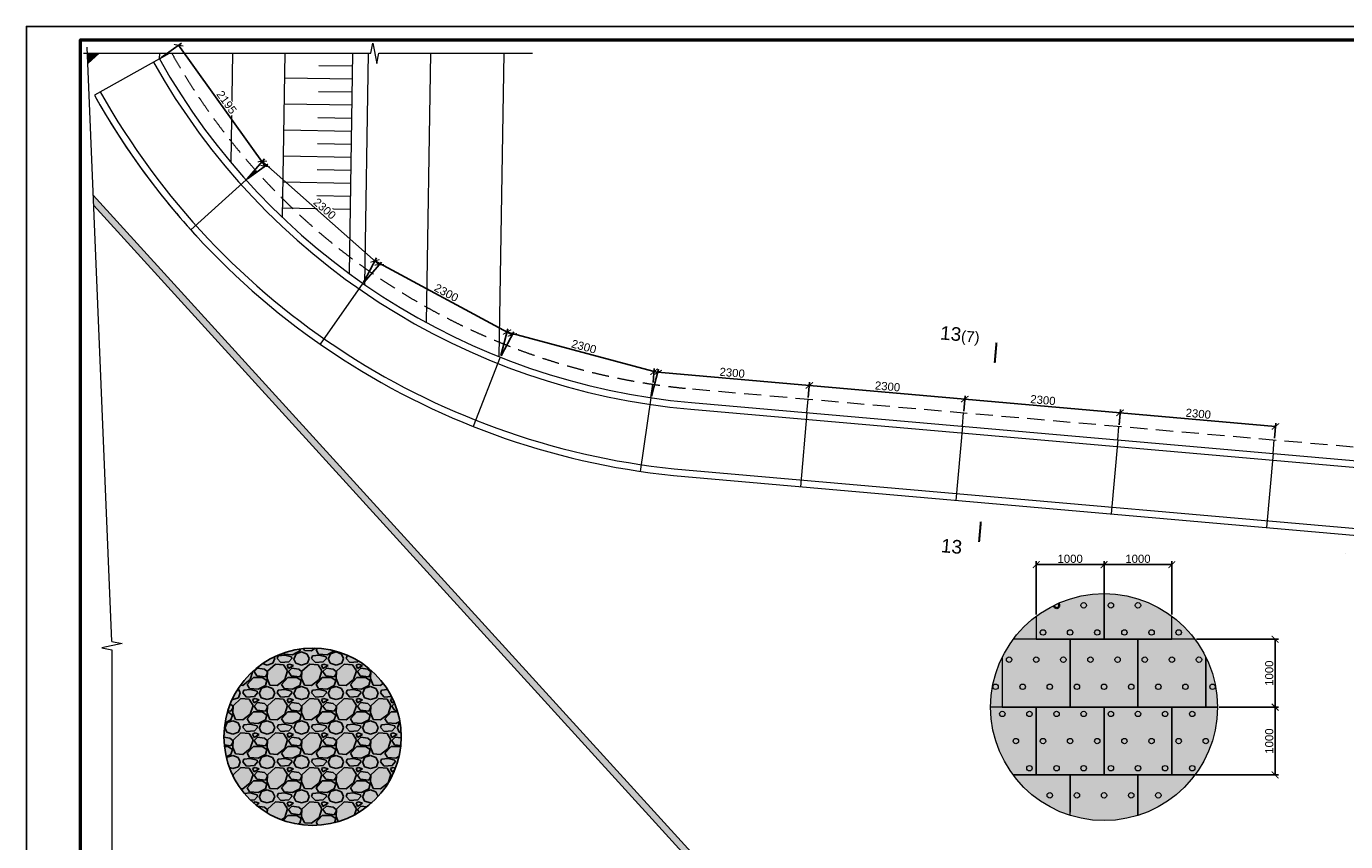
# Model space of a CAD drawing. Header units: millimetres. Extents: x -103517 to 366304, y 155051 to 387784.
# Tile 3 of 15: x 25423 to 74056, y 357753 to 387784. Entities that reach past the tile are written whole.
import ezdxf
from ezdxf.enums import TextEntityAlignment as Align

# ---------------------------------------------------------------- set-up
doc = ezdxf.new("R2010")
doc.units = ezdxf.units.MM
doc.header["$LTSCALE"] = 5
doc.linetypes.add('HIDDEN', pattern=[9.525, 6.35, -3.175])
for name, color, linetype, lineweight in [('_0', 7, 'Continuous', 0), ('Бетон', 7, 'Continuous', 35), ('текст', 7, 'Continuous', 25)]:
    doc.layers.add(name, color=color, linetype=linetype, lineweight=lineweight)
doc.layers.add('Размеры', color=7, linetype='Continuous')
doc.layers.add('штамп(текст)', color=7, linetype='Continuous')
doc.styles.add('arial', font='arial.ttf')
doc.styles.get("Standard").update_dxf_attribs({"font": 'arial.ttf'})
doc.styles.add('аrial', font='arial.ttf')
doc.dimstyles.new('400', dxfattribs={"dimscale": 100, "dimtxt": 3, "dimasz": 2.5, "dimexe": 1.25, "dimexo": 0.625, "dimtad": 1, "dimdec": 0, "dimlfac": 4, "dimtxsty": 'arial', "dimblk": 'ARCHTICK', "dimcen": 2.5, "dimadec": 0, "dimazin": 0, "dimtfac": 1, "dimtdec": 0, "dimtmove": 1, "dimatfit": 3, "dimldrblk": 'ARCHTICK', "dimfxl": 1, "dimtfill": 1, "dimarcsym": 0})

# ---------------------------------------------------------------- blocks, each defined once
blk = doc.blocks.new('_ArchTick')
at = {"color": 0, "linetype": 'ByBlock', "const_width": 0.15}
blk.add_lwpolyline([(-0.5, -0.5), (0.5, 0.5)], dxfattribs=at)
blk = doc.blocks.new('*D112')
at = {"layer": 'Defpoints', "color": 0, "transparency": 16777216}
for p in [(70871, 362707), (71457, 362707), (66401, 360207)]:
    blk.add_point(p, dxfattribs=at)
at = {"layer": 'Размеры', "color": 0, "lineweight": -2, "transparency": 16777216}
for p, q in [((70933, 362707), (71582, 362707)), ((71457, 360207), (71457, 362707)), ((66464, 360207), (71582, 360207))]:
    blk.add_line(p, q, dxfattribs=at)
at = {"layer": 'Размеры', "color": 0, "lineweight": -2, "transparency": 16777216, "xscale": 250, "yscale": 250, "zscale": 250}
for p, rotation in [((71457, 362707), 90), ((71457, 360207), 270)]:
    blk.add_blockref('_ArchTick', p, dxfattribs=dict(at, rotation=rotation))
at = {"layer": 'Размеры', "color": 0, "transparency": 16777216, "insert": (71241, 361457), "char_height": 300, "attachment_point": 5, "rotation": 90, "style": 'arial', "bg_fill": 3, "box_fill_scale": 1.1, "bg_fill_color": 256, "bg_fill_true_color": 13158600, "bg_fill_transparency": 0}
blk.add_mtext('1000', dxfattribs=at)
blk = doc.blocks.new('*D100')
at = {"layer": 'Defpoints', "color": 0, "transparency": 16777216}
for p in [(68501, 365207), (71457, 365207), (69331, 362707)]:
    blk.add_point(p, dxfattribs=at)
at = {"layer": 'Размеры', "color": 0, "lineweight": -2, "transparency": 16777216}
for p, q in [((68564, 365207), (71582, 365207)), ((71457, 362707), (71457, 365207)), ((69394, 362707), (71582, 362707))]:
    blk.add_line(p, q, dxfattribs=at)
at = {"layer": 'Размеры', "color": 0, "lineweight": -2, "transparency": 16777216, "xscale": 250, "yscale": 250, "zscale": 250}
for p, rotation in [((71457, 365207), 90), ((71457, 362707), 270)]:
    blk.add_blockref('_ArchTick', p, dxfattribs=dict(at, rotation=rotation))
at = {"layer": 'Размеры', "color": 0, "transparency": 16777216, "insert": (71241, 363957), "char_height": 300, "attachment_point": 5, "rotation": 90, "style": 'arial', "bg_fill": 3, "box_fill_scale": 1.1, "bg_fill_color": 256, "bg_fill_true_color": 13158600, "bg_fill_transparency": 0}
blk.add_mtext('1000', dxfattribs=at)
blk = doc.blocks.new('*U115')
blk.add_lwpolyline([(5, -5), (-1256, -5), (-1256, 589), (5, 589)], close=True)
at = {"lineweight": 50}
blk.add_lwpolyline([(0, 0), (-1236, 0), (-1236, 584), (0, 584)], close=True, dxfattribs=at)
at = {"style": 'arial'}
blk.add_attdef('ФОРМАТ', (-36, -3.63), '', height=2.5, dxfattribs=at)
at = {"layer": 'штамп(текст)', "style": 'arial', "flags": 4}
for tag, height, p in [('Номер', 5, (-60.62, 47.59)), ('Стадия', 3.5, (-42.7, 18.69)), ('Лист', 3.5, (-27.97, 18.69)), ('Листов', 3.5, (-9.45, 18.69)), ('Отдел', 1.8, (-23.21, 1.04)), ('Год', 1.8, (-6.88, 1.05))]:
    blk.add_attdef(tag, text='', height=height, dxfattribs=at).set_placement(p, align=Align.CENTER)
at = {"layer": 'штамп(текст)', "lineweight": 30, "flags": 104}
blk.add_attdef('Объект', text='', height=3.5, dxfattribs=at).set_placement((-60.79, 39.49), align=Align.TOP_CENTER)
at = {"layer": 'штамп(текст)', "style": 'arial', "flags": 4}
for tag, p in [('Разраб', (-164.12, 26.34)), ('Пров', (-164.12, 21.4)), ('Утвердил1', (-184.87, 11.1)), ('Нач.отд', (-164.12, 10.85)), ('Нк', (-164.12, 6.4)), ('Утвердил', (-184.87, 0.96)), ('ФИО_утв', (-164.12, 1.09))]:
    blk.add_attdef(tag, p, '', height=2.5, dxfattribs=at)
at = {"layer": 'штамп(текст)', "lineweight": 30, "flags": 104}
for tag, p in [('Комплект', (-84.04, 22.95)), ('НазваниеЛиста', (-84.91, 8.24))]:
    blk.add_attdef(tag, text='', height=3.5, dxfattribs=at).set_placement(p, align=Align.MIDDLE_CENTER)
blk = doc.blocks.new('*D110')
at = {"layer": 'Defpoints', "color": 0, "transparency": 16777216}
for p in [(65151, 367955), (62651, 366057), (65151, 366057)]:
    blk.add_point(p, dxfattribs=at)
at = {"layer": 'Размеры', "color": 0, "lineweight": -2, "transparency": 16777216}
for p, q in [((62651, 366119), (62651, 368080)), ((62651, 367955), (65151, 367955)), ((65151, 366119), (65151, 368080))]:
    blk.add_line(p, q, dxfattribs=at)
at = {"layer": 'Размеры', "color": 0, "lineweight": -2, "transparency": 16777216, "xscale": 250, "yscale": 250, "zscale": 250, "rotation": 180}
blk.add_blockref('_ArchTick', (62651, 367955), dxfattribs=at)
at = {"layer": 'Размеры', "color": 0, "lineweight": -2, "transparency": 16777216, "xscale": 250, "yscale": 250, "zscale": 250}
blk.add_blockref('_ArchTick', (65151, 367955), dxfattribs=at)
at = {"layer": 'Размеры', "color": 0, "transparency": 16777216, "insert": (63901, 368170), "char_height": 300, "attachment_point": 5, "style": 'arial', "bg_fill": 3, "box_fill_scale": 1.1, "bg_fill_color": 256, "bg_fill_true_color": 13158600, "bg_fill_transparency": 0}
blk.add_mtext('1000', dxfattribs=at)
blk = doc.blocks.new('*D111')
at = {"layer": 'Defpoints', "color": 0, "transparency": 16777216}
for p in [(67651, 367955), (65151, 366887), (67651, 366057)]:
    blk.add_point(p, dxfattribs=at)
at = {"layer": 'Размеры', "color": 0, "lineweight": -2, "transparency": 16777216}
for p, q in [((65151, 366949), (65151, 368080)), ((65151, 367955), (67651, 367955)), ((67651, 366119), (67651, 368080))]:
    blk.add_line(p, q, dxfattribs=at)
at = {"layer": 'Размеры', "color": 0, "lineweight": -2, "transparency": 16777216, "xscale": 250, "yscale": 250, "zscale": 250, "rotation": 180}
blk.add_blockref('_ArchTick', (65151, 367955), dxfattribs=at)
at = {"layer": 'Размеры', "color": 0, "lineweight": -2, "transparency": 16777216, "xscale": 250, "yscale": 250, "zscale": 250}
blk.add_blockref('_ArchTick', (67651, 367955), dxfattribs=at)
at = {"layer": 'Размеры', "color": 0, "transparency": 16777216, "insert": (66401, 368170), "char_height": 300, "attachment_point": 5, "style": 'arial', "bg_fill": 3, "box_fill_scale": 1.1, "bg_fill_color": 256, "bg_fill_true_color": 13158600, "bg_fill_transparency": 0}
blk.add_mtext('1000', dxfattribs=at)
blk = doc.blocks.new('*D106')
at = {"layer": 'Defpoints', "color": 0, "transparency": 16777216}
for p in [(65743, 373551), (65699, 373050), (71427, 372549)]:
    blk.add_point(p, dxfattribs=at)
at = {"layer": 'Размеры', "color": 0, "lineweight": -2, "transparency": 16777216}
for p, q in [((65704, 373112), (65754, 373675)), ((71471, 373048), (65743, 373551)), ((71432, 372611), (71482, 373172))]:
    blk.add_line(p, q, dxfattribs=at)
at = {"layer": 'Размеры', "color": 0, "lineweight": -2, "transparency": 16777216, "xscale": 250, "yscale": 250, "zscale": 250}
for p, rotation in [((65743, 373551), 174.9807789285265), ((71471, 373048), 354.9807789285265)]:
    blk.add_blockref('_ArchTick', p, dxfattribs=dict(at, rotation=rotation))
at = {"layer": 'Размеры', "color": 0, "transparency": 16777216, "insert": (68626, 373514), "char_height": 300, "attachment_point": 5, "rotation": 354.9808, "style": 'arial', "bg_fill": 3, "box_fill_scale": 1.1, "bg_fill_color": 256, "bg_fill_true_color": 13158600, "bg_fill_transparency": 0}
blk.add_mtext('2300', dxfattribs=at)
blk = doc.blocks.new('*D107')
at = {"layer": 'Defpoints', "color": 0, "transparency": 16777216}
for p in [(60015, 374054), (59971, 373551), (65699, 373050)]:
    blk.add_point(p, dxfattribs=at)
at = {"layer": 'Размеры', "color": 0, "lineweight": -2, "transparency": 16777216}
for p, q in [((59976, 373613), (60026, 374178)), ((65743, 373551), (60015, 374054)), ((65704, 373112), (65754, 373675))]:
    blk.add_line(p, q, dxfattribs=at)
at = {"layer": 'Размеры', "color": 0, "lineweight": -2, "transparency": 16777216, "xscale": 250, "yscale": 250, "zscale": 250}
for p, rotation in [((60015, 374054), 174.9807789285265), ((65743, 373551), 354.9807789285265)]:
    blk.add_blockref('_ArchTick', p, dxfattribs=dict(at, rotation=rotation))
at = {"layer": 'Размеры', "color": 0, "transparency": 16777216, "insert": (62898, 374017), "char_height": 300, "attachment_point": 5, "rotation": 354.9808, "style": 'arial', "bg_fill": 3, "box_fill_scale": 1.1, "bg_fill_color": 256, "bg_fill_true_color": 13158600, "bg_fill_transparency": 0}
blk.add_mtext('2300', dxfattribs=at)
blk = doc.blocks.new('*D108')
at = {"layer": 'Defpoints', "color": 0, "transparency": 16777216}
for p in [(54287, 374557), (54243, 374052), (59971, 373551)]:
    blk.add_point(p, dxfattribs=at)
at = {"layer": 'Размеры', "color": 0, "lineweight": -2, "transparency": 16777216}
for p, q in [((54248, 374115), (54298, 374681)), ((60015, 374054), (54287, 374557)), ((59976, 373613), (60026, 374178))]:
    blk.add_line(p, q, dxfattribs=at)
at = {"layer": 'Размеры', "color": 0, "lineweight": -2, "transparency": 16777216, "xscale": 250, "yscale": 250, "zscale": 250}
for p, rotation in [((54287, 374557), 174.9807789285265), ((60015, 374054), 354.9807789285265)]:
    blk.add_blockref('_ArchTick', p, dxfattribs=dict(at, rotation=rotation))
at = {"layer": 'Размеры', "color": 0, "transparency": 16777216, "insert": (57170, 374520), "char_height": 300, "attachment_point": 5, "rotation": 354.9808, "style": 'arial', "bg_fill": 3, "box_fill_scale": 1.1, "bg_fill_color": 256, "bg_fill_true_color": 13158600, "bg_fill_transparency": 0}
blk.add_mtext('2300', dxfattribs=at)
blk = doc.blocks.new('*D96')
at = {"layer": 'Defpoints', "color": 0, "transparency": 16777216}
for p in [(48559, 375060), (48519, 374600), (54243, 374054)]:
    blk.add_point(p, dxfattribs=at)
at = {"layer": 'Размеры', "color": 0, "lineweight": -2, "transparency": 16777216}
for p, q in [((48524, 374662), (48570, 375184)), ((54287, 374557), (48559, 375060)), ((54248, 374116), (54298, 374681))]:
    blk.add_line(p, q, dxfattribs=at)
at = {"layer": 'Размеры', "color": 0, "lineweight": -2, "transparency": 16777216, "xscale": 250, "yscale": 250, "zscale": 250}
for p, rotation in [((48559, 375060), 174.9807789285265), ((54287, 374557), 354.9807789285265)]:
    blk.add_blockref('_ArchTick', p, dxfattribs=dict(at, rotation=rotation))
at = {"layer": 'Размеры', "color": 0, "transparency": 16777216, "insert": (51442, 375023), "char_height": 300, "attachment_point": 5, "rotation": 354.9808, "style": 'arial', "bg_fill": 3, "box_fill_scale": 1.1, "bg_fill_color": 256, "bg_fill_true_color": 13158600, "bg_fill_transparency": 0}
blk.add_mtext('2300', dxfattribs=at)
blk = doc.blocks.new('*D109')
at = {"layer": 'Defpoints', "color": 0, "transparency": 16777216}
for p in [(43144, 376525), (42894, 375598), (48447, 374105)]:
    blk.add_point(p, dxfattribs=at)
at = {"layer": 'Размеры', "color": 0, "lineweight": -2, "transparency": 16777216}
for p, q in [((42910, 375658), (43176, 376646)), ((48696, 375032), (43144, 376525)), ((48463, 374165), (48729, 375153))]:
    blk.add_line(p, q, dxfattribs=at)
at = {"layer": 'Размеры', "color": 0, "lineweight": -2, "transparency": 16777216, "xscale": 250, "yscale": 250, "zscale": 250}
for p, rotation in [((43144, 376525), 164.9505148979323), ((48696, 375032), 344.9505148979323)]:
    blk.add_blockref('_ArchTick', p, dxfattribs=dict(at, rotation=rotation))
at = {"layer": 'Размеры', "color": 0, "transparency": 16777216, "insert": (45976, 375987), "char_height": 300, "attachment_point": 5, "rotation": 344.9505, "style": 'arial', "bg_fill": 3, "box_fill_scale": 1.1, "bg_fill_color": 256, "bg_fill_true_color": 13158600, "bg_fill_transparency": 0}
blk.add_mtext('2300', dxfattribs=at)
blk = doc.blocks.new('*D103')
at = {"layer": 'Defpoints', "color": 0, "transparency": 16777216}
for p in [(38272, 379144), (37830, 378321), (42894, 375598)]:
    blk.add_point(p, dxfattribs=at)
at = {"layer": 'Размеры', "color": 0, "lineweight": -2, "transparency": 16777216}
for p, q in [((37859, 378376), (38331, 379254)), ((43337, 376421), (38272, 379144)), ((42924, 375653), (43396, 376531))]:
    blk.add_line(p, q, dxfattribs=at)
at = {"layer": 'Размеры', "color": 0, "lineweight": -2, "transparency": 16777216, "xscale": 250, "yscale": 250, "zscale": 250}
for p, rotation in [((38272, 379144), 151.7399219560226), ((43337, 376421), 331.7399219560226)]:
    blk.add_blockref('_ArchTick', p, dxfattribs=dict(at, rotation=rotation))
at = {"layer": 'Размеры', "color": 0, "transparency": 16777216, "insert": (40907, 377972), "char_height": 300, "attachment_point": 5, "rotation": 331.7399, "style": 'arial', "bg_fill": 3, "box_fill_scale": 1.1, "bg_fill_color": 256, "bg_fill_true_color": 13158600, "bg_fill_transparency": 0}
blk.add_mtext('2300', dxfattribs=at)
blk = doc.blocks.new('*D104')
at = {"layer": 'Defpoints', "color": 0, "transparency": 16777216}
for p in [(34122, 382809), (33520, 382127), (37830, 378321)]:
    blk.add_point(p, dxfattribs=at)
at = {"layer": 'Размеры', "color": 0, "lineweight": -2, "transparency": 16777216}
for p, q in [((33561, 382174), (34205, 382902)), ((38432, 379003), (34122, 382809)), ((37871, 378367), (38515, 379096))]:
    blk.add_line(p, q, dxfattribs=at)
at = {"layer": 'Размеры', "color": 0, "lineweight": -2, "transparency": 16777216, "xscale": 250, "yscale": 250, "zscale": 250}
for p, rotation in [((34122, 382809), 138.551513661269), ((38432, 379003), 318.551513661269)]:
    blk.add_blockref('_ArchTick', p, dxfattribs=dict(at, rotation=rotation))
at = {"layer": 'Размеры', "color": 0, "transparency": 16777216, "insert": (36420, 381067), "char_height": 300, "attachment_point": 5, "rotation": 318.5515, "style": 'arial', "bg_fill": 3, "box_fill_scale": 1.1, "bg_fill_color": 256, "bg_fill_true_color": 13158600, "bg_fill_transparency": 0}
blk.add_mtext('2300', dxfattribs=at)
blk = doc.blocks.new('*D105')
at = {"layer": 'Defpoints', "color": 0, "transparency": 16777216}
for p in [(31034, 387090), (30327, 386583), (33521, 382128)]:
    blk.add_point(p, dxfattribs=at)
at = {"layer": 'Размеры', "color": 0, "lineweight": -2, "transparency": 16777216}
for p, q in [((30378, 386620), (31136, 387163)), ((34228, 382635), (31034, 387090)), ((33572, 382165), (34329, 382708))]:
    blk.add_line(p, q, dxfattribs=at)
at = {"layer": 'Размеры', "color": 0, "lineweight": -2, "transparency": 16777216, "xscale": 250, "yscale": 250, "zscale": 250}
for p, rotation in [((31034, 387090), 125.6350855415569), ((34228, 382635), 305.6350855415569)]:
    blk.add_blockref('_ArchTick', p, dxfattribs=dict(at, rotation=rotation))
at = {"layer": 'Размеры', "color": 0, "transparency": 16777216, "insert": (32806, 384988), "char_height": 300, "attachment_point": 5, "rotation": 305.6351, "style": 'arial', "bg_fill": 3, "box_fill_scale": 1.1, "bg_fill_color": 256, "bg_fill_true_color": 13158600, "bg_fill_transparency": 0}
blk.add_mtext('2195', dxfattribs=at)

msp = doc.modelspace()

# ---------------------------------------------------------------- hatches: boundary and pattern name
h = msp.add_hatch(color=254)
h.dxf.hatch_style = 1
h.paths.add_polyline_path([(28106, 386793.3), (27734.8, 386793.3), (27675.3, 386739.1), (27688.9, 386413.3)])
h = msp.add_hatch(color=254)
h.dxf.hatch_style = 1
h.paths.add_polyline_path([(58938.3, 340548.7), (58691.3, 340548.7), (58310.4, 347804.1), (27907.4, 381182.4), (27891.2, 381571.5), (58555.4, 347906.4)])
h = msp.add_hatch(color=254)
h.dxf.hatch_style = 1
edge = h.paths.add_edge_path()
edge.add_arc((65151.1, 362706.7), 4180, 0, 360)
at = {"layer": '_0'}
h = msp.add_hatch(dxfattribs=at)
h.set_pattern_fill('GRAVEL', color=256)
edge = h.paths.add_edge_path()
edge.add_arc((35972.3, 361614.7), 3266.3, 0, 360)
at = {"layer": '_0', "lineweight": 25}
h = msp.add_hatch(dxfattribs=at)
h.set_pattern_fill('GRAVEL', color=256, scale=50)
edge = h.paths.add_edge_path()
edge.add_arc((35972.3, 361614.7), 3266.3, 0, 360)

# ---------------------------------------------------------------- linework, layer by layer
at = {"lineweight": 15}
for p, q in [((28578.6, 365120.3), (27663.8, 387014.3)), ((37453.5, 386314), (36203.6, 386334.4)), ((37445.6, 385834.7), (34946, 385875.5)), ((37437.8, 385355.5), (36188, 385375.8)), ((37430, 384876.2), (34930.3, 384917)), ((37422.2, 384396.9), (36172.4, 384417.3)), ((37414.4, 383917.6), (34914.7, 383958.4)), ((37406.5, 383438.4), (36156.7, 383458.8)), ((37398.7, 382959.1), (34899.1, 382999.9)), ((37390.9, 382479.8), (36141.1, 382500.2)), ((37383.1, 382000.5), (34883.4, 382041.3)), ((37375.3, 381521.3), (36125.4, 381541.7)), ((37367.5, 381042), (34867.8, 381082.8))]:
    msp.add_line(p, q, dxfattribs=at)
at = {"linetype": 'HIDDEN', "lineweight": 15, "ltscale": 20}
for p, q in [((30327.5, 386583.2), (30703.8, 386793.3)), ((33521.1, 382128.1), (33892.9, 382462.5)), ((37829.8, 378320.5), (38068.1, 378763.9)), ((48446.8, 374104.8), (48518.8, 374599.6)), ((54199, 373554.1), (54242.5, 374052.2)), ((59927.1, 373053), (59970.7, 373551.1)), ((65655.2, 372551.8), (65698.8, 373049.9)), ((71383.3, 372050.7), (71426.9, 372548.8))]:
    msp.add_line(p, q, dxfattribs=at)
at = {"lineweight": 15, "ltscale": 20}
for p, q in [((32968.1, 382765.2), (33033.4, 386793.3)), ((34862.3, 380745.9), (34960.3, 386793.3)), ((37328.9, 378678.7), (37460.5, 386793.3)), ((37895.3, 378275.1), (38033.4, 386793.3)), ((40172.8, 376873.1), (40333.7, 386793.3)), ((42852.7, 375614.7), (43034, 386793.3))]:
    msp.add_line(p, q, dxfattribs=at)
at = {"lineweight": 15, "ltscale": 5}
for p, q in [((28953.6, 365045.3), (28203.6, 364895.3)), ((28203.6, 364895.3), (28578.6, 364820.3)), ((28578.6, 365120.3), (28953.6, 365045.3)), ((28578.6, 364820.3), (28578.6, 351833.9))]:
    msp.add_line(p, q, dxfattribs=at)
at = {"lineweight": 20, "ltscale": 5, "elevation": 2572.8}
msp.add_lwpolyline([(27527.3, 386793.3), (38121.2, 386793.3), (38196.2, 387168.3), (38346.2, 386418.3), (38421.2, 386793.3), (44079.7, 386793.3)], dxfattribs=at)
at = {"linetype": 'HIDDEN', "lineweight": 20, "ltscale": 20}
msp.add_lwpolyline([(30783, 386793.3, 0.247313), (49985.1, 374426.6), (82926.7, 371544.6)], format="xyb", dxfattribs=at)
at = {"color": 2, "lineweight": 20}
msp.add_lwpolyline([(74042.5, 368366.6), (74042.5, 368366.6), (74042.5, 368366.6), (74042.5, 368366.6)], close=True, dxfattribs=at)
at = {"layer": '_0', "color": 6}
msp.add_line((36391.5, 376285.2), (36395.7, 376282.3), dxfattribs=at)
at = {"layer": '_0', "lineweight": 25}
msp.add_circle((35972.3, 361614.7), 3266.3, dxfattribs=at)
at = {"layer": 'Бетон', "lineweight": 20}
for p, q in [((27734.8, 386793.3), (27675.3, 386739.1)), ((27688.9, 386413.3), (28106, 386793.3)), ((30327.5, 386583.2), (30341.8, 386793.3)), ((30327.5, 386583.2), (27930.7, 385245.5)), ((33521.1, 382128.1), (31485.5, 380289.7)), ((58555.4, 347906.4), (27891.2, 381571.5)), ((27907.4, 381182.4), (58310.4, 347804.1)), ((37829.8, 378320.5), (36247.7, 376081.7)), ((42894.4, 375598.1), (41894.6, 373046.4)), ((48446.8, 374104.8), (48051.6, 371387.5)), ((54199, 373554.1), (53960.2, 370825)), ((59927.1, 373053), (59688.3, 370323.9)), ((65655.2, 372551.8), (65416.4, 369822.7)), ((71383.3, 372050.7), (71144.5, 369321.6))]:
    msp.add_line(p, q, dxfattribs=at)
for points in [[(30109.5, 386461.7, 0.2477473), (49919.7, 373680.5), (82883.1, 370796.5)], [(30327.5, 386583.2, 0.2477473), (49941.5, 373928.5), (82883.1, 371046.5)], [(27930.3, 385246.2, 0.0588615), (31764.6, 379983.9, 0.0588615)], [(27930.7, 385245.5, 0.2477397), (49701.9, 371199.5), (82883.2, 368296.5)], [(28148.2, 385367.8, 0.2477473), (49723.6, 371447.6), (82883.1, 368546.5)]]:
    msp.add_lwpolyline(points, format="xyb", dxfattribs=at)
for points in [[(62651.1, 366056.7), (62651.1, 365206.7), (65151.1, 365206.7), (65151.1, 366886.7)], [(65151.1, 366886.7), (65151.1, 365206.7), (67651.1, 365206.7), (67651.1, 366056.7)], [(61401.1, 364553.3), (61401.1, 362706.7), (63901.1, 362706.7), (63901.1, 365206.7), (61801.1, 365206.7)], [(68501.1, 365206.7), (66401.1, 365206.7), (66401.1, 362706.7), (68901.1, 362706.7), (68901.1, 364553.3)], [(68901.1, 364553.3), (68901.1, 362706.7), (69331.1, 362706.7)], [(61801.1, 360206.7), (62651.1, 360206.7), (62651.1, 362706.7), (60971.1, 362706.7)], [(69331.1, 362706.7), (67651.1, 362706.7), (67651.1, 360206.7), (68501.1, 360206.7)], [(63901.1, 358717.9), (63901.1, 360206.7), (61801.1, 360206.7)], [(66401.1, 358717.9), (66401.1, 360206.7), (63901.1, 360206.7), (63901.1, 358841)], [(68501.1, 360206.7), (66401.1, 360206.7), (66401.1, 358717.9)]]:
    msp.add_lwpolyline(points, dxfattribs=at)
for points in [[(63901.1, 362706.7), (66401.1, 362706.7), (66401.1, 365206.7), (63901.1, 365206.7)], [(62651.1, 360206.7), (65151.1, 360206.7), (65151.1, 362706.7), (62651.1, 362706.7)], [(65151.1, 360206.7), (67651.1, 360206.7), (67651.1, 362706.7), (65151.1, 362706.7)]]:
    msp.add_lwpolyline(points, close=True, dxfattribs=at)
at = {"layer": 'Бетон', "lineweight": 15}
for centre, radius in [((65151.1, 362706.7), 4180), ((64401.1, 366456.7), 100), ((65401.1, 366456.7), 100), ((66401.1, 366456.7), 100), ((62901.1, 365456.7), 100), ((63901.1, 365456.7), 100), ((64901.1, 365456.7), 100), ((65901.1, 365456.7), 100), ((66901.1, 365456.7), 100), ((67901.1, 365456.7), 100), ((61651.1, 364456.7), 100), ((62651.1, 364456.7), 100), ((63651.1, 364456.7), 100), ((64651.1, 364456.7), 100), ((65651.1, 364456.7), 100), ((66651.1, 364456.7), 100), ((67651.1, 364456.7), 100), ((61151.1, 363456.7), 100), ((62151.1, 363456.7), 100), ((62151.1, 363456.7), 100), ((63151.1, 363456.7), 100), ((64151.1, 363456.7), 100), ((65151.1, 363456.7), 100), ((66151.1, 363456.7), 100), ((67151.1, 363456.7), 100), ((68151.1, 363456.7), 100), ((61401.1, 362456.7), 100), ((62401.1, 362456.7), 100), ((63401.1, 362456.7), 100), ((64401.1, 362456.7), 100), ((65401.1, 362456.7), 100), ((61901.1, 361456.7), 100), ((62901.1, 361456.7), 100), ((63901.1, 361456.7), 100), ((64901.1, 361456.7), 100), ((65901.1, 361456.7), 100), ((62401.1, 360456.7), 100), ((63401.1, 360456.7), 100), ((64401.1, 360456.7), 100), ((65401.1, 360456.7), 100), ((63151.1, 359456.7), 100), ((64151.1, 359456.7), 100), ((65151.1, 359456.7), 100), ((66151.1, 359456.7), 100), ((67151.1, 359456.7), 100)]:
    msp.add_circle(centre, radius, dxfattribs=at)
at = {"layer": 'Бетон'}
msp.add_arc((63401.1, 366456.7), 100, 180.95129, 49.0825, dxfattribs=at)
at = {"layer": 'текст'}
for points in [[(61120.9, 375389, 75, 75, 0), (61186.3, 376136.2, 75, 75, 0), (61164.5, 375887.1, 0, 100, 0), (60666.4, 375930.7, 0, 0, 0), (59919.2, 375996.1, 0, 0, 0)], [(60608.9, 369536.7, 75, 75, 0), (60543.5, 368789.5, 75, 75, 0), (60565.3, 369038.6, 0, 100, 0), (60067.2, 369082.1, 0, 0, 0), (59320.1, 369147.5, 0, 0, 0)]]:
    msp.add_lwpolyline(points, format="xyseb", dxfattribs=at)

# ---------------------------------------------------------------- texts
at = {"char_height": 500, "attachment_point": 3, "style": 'аrial'}
for s, insert, rotation in [('13{\\H0.8x;(7)}', (60589.4, 376624.2), 354.95824), ('13', (59939.5, 368846.8), 355.04153)]:
    msp.add_mtext_dynamic_manual_height_columns(s, width=3148.469, gutter_width=12.5, heights=[0], dxfattribs=dict(at, insert=insert, rotation=rotation))

# ---------------------------------------------------------------- next in the draw order: dimensions: what is measured, and where the dimension line sits
at = {"layer": 'Размеры'}
dim = msp.add_linear_dim(base=(71457.1, 362706.7), p1=(66401.1, 360206.7), p2=(70870.9, 362706.7), angle=90, dimstyle='400', override={"dimlfac": 0.4}, dxfattribs=at)
dim.commit()
dim.dimension.update_dxf_attribs({"geometry": '*D112', "text_midpoint": (71241.5, 361456.7)})

# ---------------------------------------------------------------- next in the draw order: linework, layer by layer
at = {"layer": 'Бетон', "lineweight": 15}
for centre in [(66401.1, 362456.7), (67401.1, 362456.7), (66901.1, 361456.7), (67901.1, 361456.7), (68901.1, 361456.7), (66401.1, 360456.7), (67401.1, 360456.7), (68401.1, 360456.7)]:
    msp.add_circle(centre, 100, dxfattribs=at)

# ---------------------------------------------------------------- next in the draw order: dimensions: what is measured, and where the dimension line sits
at = {"layer": 'Размеры'}
dim = msp.add_linear_dim(base=(71457.1, 365206.7), p1=(69331.1, 362706.7), p2=(68501.1, 365206.7), angle=90, dimstyle='400', override={"dimlfac": 0.4}, dxfattribs=at)
dim.commit()
dim.dimension.update_dxf_attribs({"geometry": '*D100', "text_midpoint": (71241.5, 363956.7)})

# ---------------------------------------------------------------- next in the draw order: linework, layer by layer
at = {"layer": 'Бетон', "lineweight": 15}
for centre in [(68651.1, 364456.7), (69151.1, 363456.7), (68401.1, 362456.7)]:
    msp.add_circle(centre, 100, dxfattribs=at)

# ---------------------------------------------------------------- next in the draw order: block references
at = {"lineweight": -3, "xscale": 100, "yscale": 100, "zscale": 100}
msp.add_blockref('*U115', (151023.4, 328883.7), dxfattribs=at)

# ---------------------------------------------------------------- next in the draw order: dimensions: what is measured, and where the dimension line sits
at = {"layer": 'Размеры'}
dim = msp.add_linear_dim(base=(65742.8, 373550.6), p1=(71426.9, 372548.8), p2=(65698.8, 373049.9), angle=354.98078, dimstyle='400', override={"dimlfac": 0.4}, dxfattribs=at)
dim.commit()
dim.dimension.update_dxf_attribs({"geometry": '*D106', "text_midpoint": (68625.6, 373514)})
dim = msp.add_linear_dim(base=(65151.1, 367954.7), p1=(62651.1, 366056.7), p2=(65151.1, 366056.7), dimstyle='400', override={"dimlfac": 0.4}, dxfattribs=at)
dim.commit()
dim.dimension.update_dxf_attribs({"geometry": '*D110', "text_midpoint": (63901.1, 368170.3)})

# ---------------------------------------------------------------- next in the draw order: dimensions: what is measured, and where the dimension line sits
dim = msp.add_linear_dim(base=(60014.8, 374053.7), p1=(65698.8, 373049.9), p2=(59970.7, 373551.1), angle=354.98078, dimstyle='400', override={"dimlfac": 0.4}, dxfattribs=at)
dim.commit()
dim.dimension.update_dxf_attribs({"geometry": '*D107', "text_midpoint": (62897.7, 374017.1)})
dim = msp.add_linear_dim(base=(67651.1, 367954.7), p1=(65151.1, 366886.7), p2=(67651.1, 366056.7), dimstyle='400', override={"dimlfac": 0.4}, dxfattribs=at)
dim.commit()
dim.dimension.update_dxf_attribs({"geometry": '*D111', "text_midpoint": (66401.1, 368170.3)})

# ---------------------------------------------------------------- next in the draw order: dimensions: what is measured, and where the dimension line sits
dim = msp.add_linear_dim(base=(54286.9, 374556.8), p1=(59970.7, 373551.1), p2=(54242.5, 374052.2), angle=354.98078, dimstyle='400', override={"dimlfac": 0.4}, dxfattribs=at)
dim.commit()
dim.dimension.update_dxf_attribs({"geometry": '*D108', "text_midpoint": (57169.7, 374520.2)})

# ---------------------------------------------------------------- next in the draw order: dimensions: what is measured, and where the dimension line sits
dim = msp.add_linear_dim(base=(48559.3, 375059.8), p1=(54242.7, 374054.1), p2=(48518.8, 374599.6), angle=354.98078, dimstyle='400', override={"dimlfac": 0.4}, dxfattribs=at)
dim.commit()
dim.dimension.update_dxf_attribs({"geometry": '*D96', "text_midpoint": (51441.9, 375023.2)})

# ---------------------------------------------------------------- next in the draw order: dimensions: what is measured, and where the dimension line sits
dim = msp.add_aligned_dim(p1=(48447, 374104.8), p2=(42894.3, 375597.8), distance=-960.2, dimstyle='400', override={"dimlfac": 0.4}, dxfattribs=at)
dim.commit()
dim.dimension.update_dxf_attribs({"geometry": '*D109', "text_midpoint": (45976, 375986.9)})

# ---------------------------------------------------------------- next in the draw order: dimensions: what is measured, and where the dimension line sits
dim = msp.add_aligned_dim(p1=(42894.4, 375598.1), p2=(37829.8, 378320.5), distance=-934.5, dimstyle='400', override={"dimlfac": 0.4}, dxfattribs=at)
dim.commit()
dim.dimension.update_dxf_attribs({"geometry": '*D103', "text_midpoint": (40906.7, 377972.5)})

# ---------------------------------------------------------------- next in the draw order: dimensions: what is measured, and where the dimension line sits
dim = msp.add_aligned_dim(p1=(37829.8, 378320.5), p2=(33519.9, 382126.7), distance=-909.8, dimstyle='400', override={"dimlfac": 0.4}, dxfattribs=at)
dim.commit()
dim.dimension.update_dxf_attribs({"geometry": '*D104', "text_midpoint": (36419.9, 381067.3)})

# ---------------------------------------------------------------- next in the draw order: dimensions: what is measured, and where the dimension line sits
dim = msp.add_aligned_dim(p1=(33521.1, 382128.1), p2=(30327.5, 386583.2), distance=-869.5, text='2195', dimstyle='400', override={"dimlfac": 0.4}, dxfattribs=at)
dim.commit()
dim.dimension.update_dxf_attribs({"geometry": '*D105', "text_midpoint": (32806.2, 384987.9)})

doc.saveas('drawing.dxf')
